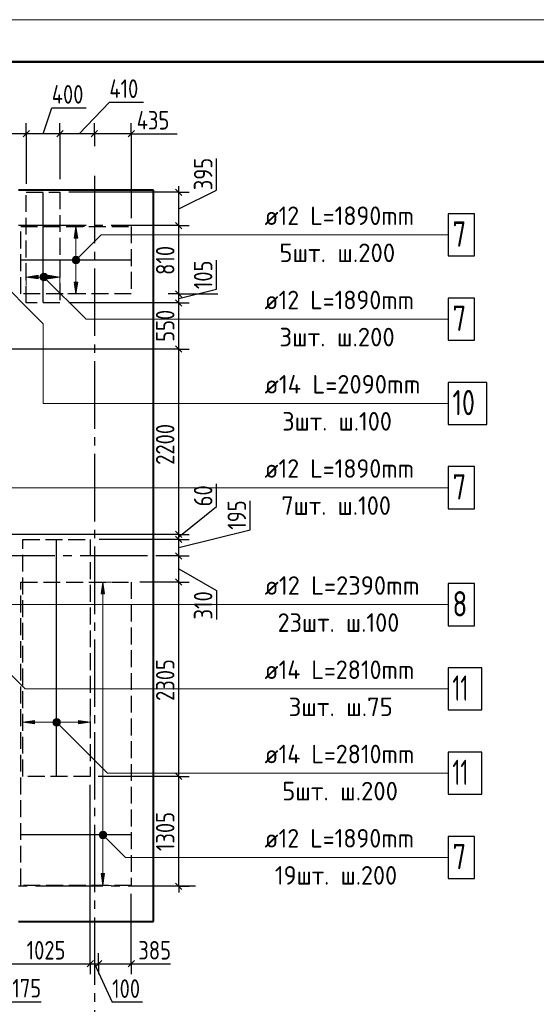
# Model space of a CAD drawing. Header units: millimetres. Extents: x 40580 to 1168286, y -220995 to 81020.
# Tile 193 of 194: x 525581 to 531714, y -98053 to -86368. Entities that reach past the tile are written whole.
import ezdxf

# ---------------------------------------------------------------- set-up
doc = ezdxf.new("R2010")
doc.units = ezdxf.units.MM
for name, pattern in [('______2', [270, 200, -70]), ('______5', [1100, 800, -100, 100, -100]), ('CENTER', [2, 1.25, -0.25, 0.25, -0.25])]:
    doc.linetypes.add(name, pattern=pattern)
for name, color, linetype, lineweight in [('Standard', 7, 'Continuous', 25), ('ДОП Верх по Х', 7, 'Continuous', 25), ('ОСИ', 7, 'CENTER', 15), ('Основная', 7, 'Continuous', 40), ('Позиционная метка номер позиции', 7, 'Continuous', 13), ('Примечания', 7, 'Continuous', 13)]:
    doc.layers.add(name, color=color, linetype=linetype, lineweight=lineweight)
doc.styles.add('GOST 2.304-81', font='txt')
doc.styles.add('ISOCPEUR', font='isocpeur.ttf')

msp = doc.modelspace()

# ---------------------------------------------------------------- hatches: boundary and pattern name
at = {"layer": 'ДОП Верх по Х', "linetype": 'Continuous', "lineweight": 13, "transparency": 33554687}
for points in [[(526269.8, -88962.1), (526249.8, -88822.1), (526229.8, -88962.1)], [(526212.3, -89222.1), (526287.3, -89222.1), (526282.1, -89203.4)], [(526212.3, -89222.1), (526282.1, -89203.4), (526217.6, -89203.4)], [(526217.6, -89240.9), (526287.3, -89222.1), (526212.3, -89222.1)], [(526217.6, -89203.4), (526282.1, -89203.4), (526268.6, -89189.9)], [(526217.6, -89203.4), (526268.6, -89189.9), (526231.1, -89189.9)], [(526217.6, -89240.9), (526282.1, -89240.9), (526287.3, -89222.1)], [(526231.1, -89254.4), (526282.1, -89240.9), (526217.6, -89240.9)], [(526231.1, -89189.9), (526268.6, -89189.9), (526249.8, -89184.6)], [(526231.1, -89254.4), (526268.6, -89254.4), (526282.1, -89240.9)], [(526268.6, -89254.4), (526231.1, -89254.4), (526249.8, -89259.6)], [(525840.1, -89389.9), (525858.8, -89459.6), (525858.8, -89384.6)], [(525858.8, -89384.6), (525858.8, -89459.6), (525877.6, -89454.4)], [(525858.8, -89384.6), (525877.6, -89454.4), (525877.6, -89389.9)], [(525826.6, -89440.9), (525826.6, -89403.4), (525821.3, -89422.1)], [(525826.6, -89403.4), (525840.1, -89454.4), (525840.1, -89389.9)], [(525826.6, -89403.4), (525826.6, -89440.9), (525840.1, -89454.4)], [(525840.1, -89389.9), (525840.1, -89454.4), (525858.8, -89459.6)], [(525877.6, -89389.9), (525877.6, -89454.4), (525891.1, -89440.9)], [(525877.6, -89389.9), (525891.1, -89440.9), (525891.1, -89403.4)], [(525891.1, -89403.4), (525891.1, -89440.9), (525896.3, -89422.1)], [(525918.8, -89442.1), (526058.8, -89422.1), (525918.8, -89402.1)], [(526588.8, -93182.1), (526568.8, -93042.1), (526548.8, -93182.1)], [(525986.6, -94724.6), (525986.6, -94687.1), (525981.3, -94705.8)], [(525986.6, -94687.1), (526000.1, -94738.1), (526000.1, -94673.6)], [(525986.6, -94687.1), (525986.6, -94724.6), (526000.1, -94738.1)], [(526000.1, -94673.6), (526018.8, -94743.3), (526018.8, -94668.3)], [(526000.1, -94673.6), (526000.1, -94738.1), (526018.8, -94743.3)], [(526018.8, -94668.3), (526018.8, -94743.3), (526037.6, -94738.1)], [(526018.8, -94668.3), (526037.6, -94738.1), (526037.6, -94673.6)], [(526037.6, -94673.6), (526037.6, -94738.1), (526051.1, -94724.6)], [(526037.6, -94673.6), (526051.1, -94724.6), (526051.1, -94687.1)], [(526051.1, -94687.1), (526051.1, -94724.6), (526056.3, -94705.8)], [(526278.8, -94725.8), (526418.8, -94705.8), (526278.8, -94685.8)], [(526531.3, -96042.1), (526606.3, -96042.1), (526601.1, -96023.4)], [(526531.3, -96042.1), (526601.1, -96023.4), (526536.6, -96023.4)], [(526536.6, -96060.9), (526606.3, -96042.1), (526531.3, -96042.1)], [(526536.6, -96023.4), (526601.1, -96023.4), (526587.6, -96009.9)], [(526536.6, -96023.4), (526587.6, -96009.9), (526550.1, -96009.9)], [(526536.6, -96060.9), (526601.1, -96060.9), (526606.3, -96042.1)], [(526550.1, -96009.9), (526587.6, -96009.9), (526568.8, -96004.6)], [(526550.1, -96074.4), (526601.1, -96060.9), (526536.6, -96060.9)], [(526550.1, -96074.4), (526587.6, -96074.4), (526601.1, -96060.9)], [(526587.6, -96074.4), (526550.1, -96074.4), (526568.8, -96079.6)]]:
    msp.add_hatch(color=7, dxfattribs=at).paths.add_polyline_path(points)
for points in [[(525798.8, -89442.1), (525658.8, -89422.1), (525798.8, -89402.1)], [(526269.8, -89482.1), (526249.8, -89622.1), (526229.8, -89482.1)], [(525758.8, -94725.8), (525618.8, -94705.8), (525758.8, -94685.8)], [(526588.8, -96502.1), (526568.8, -96642.1), (526548.8, -96502.1)]]:
    msp.add_hatch(color=7, dxfattribs=at).paths.add_polyline_path(points, flags=16)
at = {"layer": 'Позиционная метка номер позиции', "linetype": 'Continuous', "lineweight": 13, "transparency": 33554687}
for points in [[(526206.5, -89210.7), (526281.6, -89253.9), (526218, -89190.3)], [(526206.5, -89233.6), (526261.3, -89265.4), (526206.5, -89210.7)], [(526206.5, -89210.7), (526261.3, -89265.4), (526281.6, -89253.9)], [(526238.4, -89265.4), (526206.5, -89233.6), (526218, -89253.9)], [(526206.5, -89233.6), (526238.4, -89265.4), (526261.3, -89265.4)], [(526218, -89190.3), (526293.1, -89233.6), (526238.4, -89178.9)], [(526218, -89190.3), (526281.6, -89253.9), (526293.1, -89233.6)], [(526238.4, -89178.9), (526293.1, -89233.6), (526293.1, -89210.7)], [(526238.4, -89178.9), (526293.1, -89210.7), (526261.3, -89178.9)], [(526261.3, -89178.9), (526293.1, -89210.7), (526281.6, -89190.3)], [(525825.8, -89410.7), (525857.6, -89378.9), (525837.3, -89390.3)], [(525857.6, -89378.9), (525825.8, -89410.7), (525825.8, -89433.6)], [(525857.6, -89378.9), (525825.8, -89433.6), (525880.5, -89378.9)], [(525880.5, -89378.9), (525825.8, -89433.6), (525837.3, -89453.9)], [(525880.5, -89378.9), (525837.3, -89453.9), (525900.9, -89390.3)], [(525900.9, -89390.3), (525837.3, -89453.9), (525857.6, -89465.4)], [(525900.9, -89390.3), (525857.6, -89465.4), (525912.4, -89410.7)], [(525912.4, -89410.7), (525857.6, -89465.4), (525880.5, -89465.4)], [(525912.4, -89410.7), (525880.5, -89465.4), (525912.4, -89433.6)], [(525912.4, -89433.6), (525880.5, -89465.4), (525900.9, -89453.9)], [(525975.5, -94694.4), (526007.4, -94662.5), (525987, -94674)], [(526007.4, -94662.5), (525975.5, -94694.4), (525975.5, -94717.3)], [(526007.4, -94662.5), (525975.5, -94717.3), (526030.3, -94662.5)], [(526030.3, -94662.5), (525975.5, -94717.3), (525987, -94737.6)], [(526030.3, -94662.5), (525987, -94737.6), (526050.6, -94674)], [(526050.6, -94674), (525987, -94737.6), (526007.4, -94749.1)], [(526050.6, -94674), (526007.4, -94749.1), (526062.1, -94694.4)], [(526062.1, -94694.4), (526007.4, -94749.1), (526030.3, -94749.1)], [(526062.1, -94694.4), (526030.3, -94749.1), (526062.1, -94717.3)], [(526062.1, -94717.3), (526030.3, -94749.1), (526050.6, -94737.6)], [(526525.5, -96030.7), (526557.4, -95998.8), (526537, -96010.3)], [(526557.4, -95998.8), (526525.5, -96030.7), (526525.5, -96053.6)], [(526557.4, -95998.8), (526525.5, -96053.6), (526580.3, -95998.8)], [(526580.3, -95998.8), (526525.5, -96053.6), (526537, -96073.9)], [(526580.3, -95998.8), (526537, -96073.9), (526600.6, -96010.3)], [(526600.6, -96010.3), (526537, -96073.9), (526557.4, -96085.4)], [(526600.6, -96010.3), (526557.4, -96085.4), (526612.1, -96030.7)], [(526612.1, -96030.7), (526557.4, -96085.4), (526580.3, -96085.4)], [(526612.1, -96030.7), (526580.3, -96085.4), (526612.1, -96053.6)], [(526612.1, -96053.6), (526580.3, -96085.4), (526600.6, -96073.9)]]:
    msp.add_hatch(color=7, dxfattribs=at).paths.add_polyline_path(points)

# ---------------------------------------------------------------- linework, layer by layer
at = {"layer": 'Standard', "color": 7, "linetype": 'Continuous', "lineweight": -3, "transparency": 33554687}
for p, q in [((526288.8, -87722.1), (526646, -87347.1)), ((526646, -87347.1), (527052.6, -87347.1)), ((525858.8, -87722.1), (525962.2, -87414.5)), ((525962.2, -87414.5), (526368.8, -87414.5)), ((525658.8, -87722.1), (525218.8, -87722.1)), ((526058.8, -87722.1), (525658.8, -87722.1)), ((526518.8, -87722.1), (526058.8, -87722.1)), ((526905.8, -87722.1), (526518.8, -87722.1)), ((526905.8, -87722.1), (527450.3, -87722.1)), ((527918.8, -88392.3), (527918.8, -88017.1)), ((527468.8, -88417.1), (527468.8, -88342.1)), ((527468.8, -88614.6), (527918.8, -88392.3)), ((527468.8, -88812.1), (527468.8, -88417.1)), ((527468.8, -89622.1), (527468.8, -88812.1)), ((527918.9, -89566.1), (527918.9, -89222.1)), ((527468.8, -89675.6), (527918.9, -89566.1)), ((527468.8, -89729.1), (527468.8, -89622.1)), ((527468.8, -90277.1), (527468.8, -89729.1)), ((527468.8, -92477.1), (527468.8, -90277.1)), ((527918.8, -92144), (527918.8, -91878.1)), ((527468.8, -92506.6), (527918.8, -92144)), ((528318.9, -92421.1), (528318.9, -92077.1)), ((527468.8, -92634.1), (528318.9, -92421.1)), ((527468.8, -92536.1), (527468.8, -92477.1)), ((527468.8, -92732.1), (527468.8, -92536.1)), ((527468.8, -93042.1), (527468.8, -92732.1)), ((527468.8, -92887.1), (527918.9, -93142.1)), ((527468.8, -95348.1), (527468.8, -93042.1)), ((527918.9, -93142.1), (527918.9, -93486.2)), ((527468.8, -96652.1), (527468.8, -96727.1)), ((525393.8, -97572.1), (526418.8, -97572.1)), ((526418.8, -97572.1), (526518.8, -97572.1)), ((526468.8, -97572.1), (526678.9, -98027)), ((526518.8, -97572.1), (526905.8, -97572.1)), ((526905.8, -97572.1), (527370.5, -97572.1)), ((525493.8, -98022.2), (525837.8, -98022.2)), ((527038.6, -98027), (526678.9, -98027))]:
    msp.add_line(p, q, dxfattribs=at)
at = {"layer": 'Standard', "color": 251, "linetype": 'Continuous', "lineweight": -3, "true_color": 0x656565, "transparency": 33554687}
for p, q in [((525658.8, -87722.1), (525658.8, -87597.1)), ((526058.8, -87722.1), (526058.8, -87597.1)), ((526468.8, -87722.1), (526468.8, -87597.1)), ((526905.8, -87722.1), (526905.8, -87597.1)), ((525658.8, -87722.1), (525658.8, -87847.1)), ((526058.8, -87722.1), (526058.8, -87847.1)), ((526468.8, -87722.1), (526468.8, -87847.1)), ((526468.8, -87722.1), (526468.8, -87870.2)), ((526905.8, -87722.1), (526905.8, -87847.1)), ((527468.8, -88417.1), (526164.8, -88417.1)), ((527468.8, -88417.1), (527343.8, -88417.1)), ((527468.8, -88417.1), (527593.8, -88417.1)), ((527468.8, -88812.1), (527343.8, -88812.1)), ((527468.8, -88812.1), (527593.8, -88812.1)), ((527468.8, -88812.1), (527468.8, -88812.1)), ((527468.8, -89622.1), (527343.8, -89622.1)), ((527468.8, -89622.1), (527593.8, -89622.1)), ((527468.8, -89729.1), (527343.8, -89729.1)), ((527468.8, -89729.1), (527593.8, -89729.1)), ((527468.8, -90277.1), (527343.8, -90277.1)), ((527468.8, -90277.1), (527593.8, -90277.1)), ((527468.8, -92477.1), (527343.8, -92477.1)), ((527468.8, -92536.1), (527343.8, -92536.1)), ((527468.8, -92477.1), (527593.8, -92477.1)), ((527468.8, -92536.1), (527593.8, -92536.1)), ((527468.8, -92732.1), (527343.8, -92732.1)), ((527468.8, -92732.1), (527593.8, -92732.1)), ((527468.8, -93042.1), (527343.8, -93042.1)), ((527468.8, -93042.1), (527593.8, -93042.1)), ((527468.8, -95348.1), (527343.8, -95348.1)), ((527468.8, -95348.1), (527593.8, -95348.1)), ((527468.8, -96652.1), (527343.8, -96652.1)), ((527468.8, -96652.1), (527593.8, -96652.1)), ((527468.8, -96652.1), (527468.8, -96652.1)), ((526418.8, -97572.1), (526418.8, -97447.1)), ((526518.8, -97572.1), (526518.8, -97447.1)), ((526905.8, -97572.1), (526905.8, -97447.1)), ((526418.8, -97572.1), (526418.8, -97697.1)), ((526518.8, -97572.1), (526518.8, -97697.1)), ((526518.8, -97572.1), (526518.8, -97572.1)), ((526905.8, -97572.1), (526905.8, -97697.1))]:
    msp.add_line(p, q, dxfattribs=at)
at = {"layer": 'Standard', "color": 7, "linetype": 'Continuous', "lineweight": 25, "transparency": 33554687}
for p, q in [((525696.3, -87684.6), (525621.3, -87759.6)), ((526096.3, -87684.6), (526021.3, -87759.6)), ((526506.3, -87684.6), (526431.3, -87759.6)), ((526943.3, -87684.6), (526868.3, -87759.6)), ((527506.3, -88454.6), (527431.3, -88379.6)), ((527506.3, -88849.6), (527431.3, -88774.6)), ((527506.3, -89659.6), (527431.3, -89584.6)), ((527506.3, -89766.6), (527431.3, -89691.6)), ((527506.3, -90314.6), (527431.3, -90239.6)), ((527506.3, -92514.6), (527431.3, -92439.6)), ((527506.3, -92573.6), (527431.3, -92498.6)), ((527506.3, -92769.6), (527431.3, -92694.6)), ((527506.3, -93079.6), (527431.3, -93004.6)), ((527506.3, -95385.6), (527431.3, -95310.6)), ((527506.3, -96689.6), (527431.3, -96614.6)), ((526381.3, -97609.6), (526456.3, -97534.6)), ((526481.3, -97609.6), (526556.3, -97534.6)), ((526868.3, -97609.6), (526943.3, -97534.6))]:
    msp.add_line(p, q, dxfattribs=at)
at = {"layer": 'Standard', "color": 7, "linetype": 'Continuous', "lineweight": 13, "transparency": 33554687}
msp.add_lwpolyline([(514168.3, -128368.4), (543868.3, -128368.4), (543868.3, -86368.4), (514168.3, -86368.4), (514168.3, -128368.4)], close=True, dxfattribs=at)
at = {"layer": 'Standard', "color": 7, "linetype": 'Continuous', "lineweight": 50, "transparency": 33554687}
msp.add_lwpolyline([(516168.3, -86868.4), (543368.3, -86868.4), (543368.3, -127868.4), (516168.3, -127868.4), (516168.3, -86868.4)], close=True, dxfattribs=at)
at = {"layer": 'Standard', "color": 251, "linetype": 'Continuous', "lineweight": -3, "true_color": 0x656565, "transparency": 33554687}
for points in [[(525658.8, -87722.1), (525658.8, -87946.1), (525658.8, -87946.1), (525658.8, -88155.1), (525658.8, -88155.1), (525658.8, -88317.1)], [(525658.8, -87722.1), (525658.8, -87946.1), (525658.8, -87946.1), (525658.8, -88155.1), (525658.8, -88155.1), (525658.8, -88317.1)], [(526058.8, -87722.1), (526058.8, -88007.9), (526058.8, -88007.9), (526058.8, -88155.1), (526058.8, -88155.1), (526058.8, -88260.8)], [(526058.8, -87722.1), (526058.8, -88007.9), (526058.8, -88007.9), (526058.8, -88155.1), (526058.8, -88155.1), (526058.8, -88260.8)], [(526905.8, -87722.1), (526905.8, -88138.7), (526905.8, -88138.7), (526905.8, -88155.1), (526905.8, -88155.1), (526905.8, -88155.1), (526905.8, -88155.1), (526905.8, -88174.3), (526905.8, -88174.3), (526905.8, -88195.8), (526905.8, -88195.8), (526905.8, -88722.1)], [(527468.8, -89622.1), (527833.2, -89622.1), (527833.2, -89622.1), (527900.3, -89622.1), (527900.3, -89622.1), (527931.8, -89622.1)], [(527468.8, -89729.1), (527451.8, -89729.1), (527451.8, -89729.1), (526164.8, -89729.1)], [(527468.8, -90277.1), (527451.8, -90277.1), (527451.8, -90277.1), (527451.8, -90277.1), (527451.8, -90277.1), (525493.8, -90277.1)], [(527468.8, -92477.1), (527451.8, -92477.1), (527451.8, -92477.1), (527451.8, -92477.1), (527451.8, -92477.1), (527451.8, -92477.1), (527451.8, -92477.1), (525493.8, -92477.1)], [(527468.8, -92536.1), (527451.8, -92536.1), (527451.8, -92536.1), (527451.8, -92536.1), (527451.8, -92536.1), (527451.8, -92536.1), (527451.8, -92536.1), (526525.8, -92536.1)], [(527468.8, -92732.1), (527451.8, -92732.1), (527451.8, -92732.1), (527451.8, -92732.1), (527451.8, -92732.1), (527451.8, -92732.1), (527451.8, -92732.1), (527198.8, -92732.1)], [(527468.8, -93042.1), (527451.8, -93042.1), (527451.8, -93042.1), (527451.8, -93042.1), (527451.8, -93042.1), (527451.8, -93042.1), (527451.8, -93042.1), (527005.8, -93042.1)], [(526418.8, -97572.1), (526418.8, -97269.3), (526418.8, -97269.3), (526418.8, -96213.6), (526418.8, -96213.6), (526418.8, -95448.1)], [(527468.8, -95348.1), (527451.8, -95348.1), (527451.8, -95348.1), (527451.8, -95348.1), (527451.8, -95348.1), (527451.8, -95348.1), (527451.8, -95348.1), (527451.8, -95348.1), (527451.8, -95348.1), (526511.8, -95348.1)], [(526905.8, -97572.1), (526905.8, -97212.9), (526905.8, -97212.9), (526905.8, -96742.1)]]:
    msp.add_lwpolyline(points, dxfattribs=at)
at = {"layer": 'Standard', "color": 7, "linetype": 'Continuous', "lineweight": -3, "transparency": 33554687}
msp.add_lwpolyline([(527468.8, -96652.1), (527468.8, -96321.8), (527468.8, -96321.8), (527468.8, -96169.7), (527468.8, -96169.7), (527468.8, -96106.4), (527468.8, -96106.4), (527468.8, -95990.1), (527468.8, -95990.1), (527468.8, -95766.7), (527468.8, -95766.7), (527468.8, -95664.9), (527468.8, -95664.9), (527468.8, -95348.1)], dxfattribs=at)
at = {"layer": 'ДОП Верх по Х', "color": 7, "linetype": 'Continuous', "lineweight": 25, "transparency": 33554687}
for p, q in [((525858.8, -89723.1), (525858.8, -88423.1)), ((526899.8, -89222.1), (525599.8, -89222.1)), ((526018.8, -95341.1), (526018.8, -92543.1)), ((526899.8, -96042.1), (525599.8, -96042.1))]:
    msp.add_line(p, q, dxfattribs=at)
at = {"layer": 'ДОП Верх по Х', "color": 251, "linetype": 'Continuous', "lineweight": 13, "true_color": 0x494949, "transparency": 33554687}
for p, q in [((526249.8, -88822.1), (526149.8, -88822.1)), ((526249.8, -88822.1), (526229.8, -88962.1)), ((526269.8, -88962.1), (526249.8, -88822.1)), ((526249.8, -88822.1), (526349.8, -88822.1)), ((526249.8, -88822.1), (526249.8, -88822.1)), ((526229.8, -88962.1), (526269.8, -88962.1)), ((526249.8, -89192.1), (526249.8, -88962.1)), ((526212.3, -89222.1), (526212.3, -89222.1)), ((526249.8, -89482.1), (526249.8, -89252.1)), ((526287.3, -89222.1), (526287.3, -89222.1)), ((525658.8, -89422.1), (525658.8, -89322.1)), ((525858.8, -89384.6), (525858.8, -89384.6)), ((526058.8, -89422.1), (526058.8, -89322.1)), ((525658.8, -89422.1), (525798.8, -89402.1)), ((525798.8, -89442.1), (525658.8, -89422.1)), ((525658.8, -89422.1), (525658.8, -89522.1)), ((525658.8, -89422.1), (525658.8, -89422.1)), ((525798.8, -89402.1), (525798.8, -89442.1)), ((525798.8, -89422.1), (525828.8, -89422.1)), ((525858.8, -89459.6), (525858.8, -89459.6)), ((525888.8, -89422.1), (525918.8, -89422.1)), ((526058.8, -89422.1), (525918.8, -89402.1)), ((525918.8, -89402.1), (525918.8, -89442.1)), ((525918.8, -89442.1), (526058.8, -89422.1)), ((526058.8, -89422.1), (526058.8, -89522.1)), ((526058.8, -89422.1), (526058.8, -89422.1)), ((526249.8, -89622.1), (526229.8, -89482.1)), ((526229.8, -89482.1), (526269.8, -89482.1)), ((526269.8, -89482.1), (526249.8, -89622.1)), ((526249.8, -89622.1), (526149.8, -89622.1)), ((526249.8, -89622.1), (526349.8, -89622.1)), ((526249.8, -89622.1), (526249.8, -89622.1)), ((526568.8, -93042.1), (526468.8, -93042.1)), ((526568.8, -93042.1), (526548.8, -93182.1)), ((526588.8, -93182.1), (526568.8, -93042.1)), ((526568.8, -93042.1), (526668.8, -93042.1)), ((526568.8, -93042.1), (526568.8, -93042.1)), ((526548.8, -93182.1), (526588.8, -93182.1)), ((526568.8, -96012.1), (526568.8, -93182.1)), ((525618.8, -94705.8), (525618.8, -94605.8)), ((526418.8, -94705.8), (526418.8, -94605.8)), ((525618.8, -94705.8), (525758.8, -94685.8)), ((525758.8, -94725.8), (525618.8, -94705.8)), ((525618.8, -94705.8), (525618.8, -94805.8)), ((525618.8, -94705.8), (525618.8, -94705.8)), ((525758.8, -94685.8), (525758.8, -94725.8)), ((525758.8, -94705.8), (525988.8, -94705.8)), ((526018.8, -94668.3), (526018.8, -94668.3)), ((526018.8, -94743.3), (526018.8, -94743.3)), ((526048.8, -94705.8), (526278.8, -94705.8)), ((526418.8, -94705.8), (526278.8, -94685.8)), ((526278.8, -94685.8), (526278.8, -94725.8)), ((526278.8, -94725.8), (526418.8, -94705.8)), ((526418.8, -94705.8), (526418.8, -94805.8)), ((526418.8, -94705.8), (526418.8, -94705.8)), ((526531.3, -96042.1), (526531.3, -96042.1)), ((526606.3, -96042.1), (526606.3, -96042.1)), ((526568.8, -96502.1), (526568.8, -96072.1)), ((526568.8, -96642.1), (526548.8, -96502.1)), ((526548.8, -96502.1), (526588.8, -96502.1)), ((526588.8, -96502.1), (526568.8, -96642.1)), ((526568.8, -96642.1), (526468.8, -96642.1)), ((526568.8, -96642.1), (526668.8, -96642.1)), ((526568.8, -96642.1), (526568.8, -96642.1))]:
    msp.add_line(p, q, dxfattribs=at)
at = {"layer": 'ДОП Верх по Х', "color": 7, "linetype": 'Continuous', "lineweight": 13, "transparency": 33554687}
for p, q in [((528468.8, -88922.1), (530466.8, -88922.1)), ((528468.8, -89922.1), (530466.8, -89922.1)), ((528468.8, -90922.1), (530488.8, -90922.1)), ((528468.8, -91922.1), (530466.8, -91922.1)), ((528468.8, -93310.4), (530532.8, -93310.4)), ((528468.8, -94310.4), (530532.8, -94310.4)), ((528468.8, -95310.4), (530532.8, -95310.4)), ((528468.8, -96310.4), (530466.8, -96310.4))]:
    msp.add_line(p, q, dxfattribs=at)
at = {"layer": 'ДОП Верх по Х', "color": 7, "linetype": 'Continuous', "lineweight": 25, "transparency": 33554687}
for points in [[(530668.8, -89172.1), (530978.8, -89172.1), (530978.8, -88672.1), (530668.8, -88672.1), (530668.8, -89172.1)], [(530668.8, -90172.1), (530978.8, -90172.1), (530978.8, -89672.1), (530668.8, -89672.1), (530668.8, -90172.1)], [(530668.8, -91172.1), (531128.8, -91172.1), (531128.8, -90672.1), (530668.8, -90672.1), (530668.8, -91172.1)], [(530668.8, -92172.1), (530978.8, -92172.1), (530978.8, -91672.1), (530668.8, -91672.1), (530668.8, -92172.1)], [(530668.8, -93560.4), (530978.8, -93560.4), (530978.8, -93060.4), (530668.8, -93060.4), (530668.8, -93560.4)], [(530668.8, -94560.4), (531068.8, -94560.4), (531068.8, -94060.4), (530668.8, -94060.4), (530668.8, -94560.4)], [(530668.8, -95560.4), (531068.8, -95560.4), (531068.8, -95060.4), (530668.8, -95060.4), (530668.8, -95560.4)], [(530668.8, -96560.4), (530978.8, -96560.4), (530978.8, -96060.4), (530668.8, -96060.4), (530668.8, -96560.4)]]:
    msp.add_lwpolyline(points, dxfattribs=at)
at = {"layer": 'ДОП Верх по Х', "color": 251, "linetype": 'Continuous', "lineweight": 13, "true_color": 0x494949, "transparency": 33554687}
for centre in [(526249.8, -89222.1), (525858.8, -89422.1), (526018.8, -94705.8), (526568.8, -96042.1)]:
    msp.add_circle(centre, 37.5, dxfattribs=at)
at = {"layer": 'ОСИ', "color": 8, "linetype": '______5', "lineweight": -3, "transparency": 33554687}
for p, q in [((526468.8, -88222.1), (526468.8, -121662.1)), ((527469.1, -88812.1), (517768.3, -88812.1)), ((527098.8, -92732.1), (517768.3, -92732.1)), ((527668.8, -96652.1), (517768.3, -96652.1))]:
    msp.add_line(p, q, dxfattribs=at)
at = {"layer": 'Основная', "transparency": 33554687}
for p, q in [((527168.8, -88392.1), (525568.8, -88392.1)), ((527168.8, -97072.1), (527168.8, -88392.1)), ((525568.8, -97072.1), (527168.8, -97072.1))]:
    msp.add_line(p, q, dxfattribs=at)
at = {"layer": 'Позиционная метка номер позиции', "color": 7, "linetype": 'Continuous', "lineweight": 13, "transparency": 33554687}
for p, q in [((526218, -89190.3), (526218, -89190.3)), ((526218, -89253.9), (526218, -89253.9)), ((526281.6, -89190.3), (526281.6, -89190.3)), ((526281.6, -89253.9), (526281.6, -89253.9)), ((525837.3, -89390.3), (525837.3, -89390.3)), ((525837.3, -89453.9), (525837.3, -89453.9)), ((525900.9, -89390.3), (525900.9, -89390.3)), ((525900.9, -89453.9), (525900.9, -89453.9)), ((525987, -94674), (525987, -94674)), ((525987, -94737.6), (525987, -94737.6)), ((526050.6, -94674), (526050.6, -94674)), ((526050.6, -94737.6), (526050.6, -94737.6)), ((526537, -96010.3), (526537, -96010.3)), ((526600.6, -96010.3), (526600.6, -96010.3)), ((526537, -96073.9), (526537, -96073.9)), ((526600.6, -96073.9), (526600.6, -96073.9))]:
    msp.add_line(p, q, dxfattribs=at)
for points in [[(526249.8, -89222.1), (526549.8, -88922.1), (530668.8, -88922.1)], [(525258.8, -89377.1), (525858.8, -89977.1), (525858.8, -90922.1), (530668.8, -90922.1)], [(525869.1, -89422.1), (526369.1, -89922.1), (530668.8, -89922.1)], [(524858.8, -91611.8), (525169.2, -91922.1), (530668.8, -91922.1)], [(524487.8, -92177.1), (524912.1, -92601.4), (524912.1, -93310.4), (530668.8, -93310.4)], [(525318.8, -93981.1), (525648.1, -94310.4), (530668.8, -94310.4)], [(526018.8, -94705.8), (526623.4, -95310.4), (530668.8, -95310.4)], [(526568.8, -96042.1), (526837, -96310.4), (530668.8, -96310.4)]]:
    msp.add_lwpolyline(points, dxfattribs=at)
for centre in [(526249.8, -89222.1), (525869.1, -89422.1), (526018.8, -94705.8), (526568.8, -96042.1)]:
    msp.add_circle(centre, 45, dxfattribs=at)
at = {"layer": 'Примечания', "color": 7, "linetype": '______2', "lineweight": -3, "transparency": 33554687}
for p, q in [((525658.8, -88417.1), (526058.8, -88417.1)), ((525658.8, -89729.1), (525658.8, -88417.1)), ((526058.8, -88417.1), (526058.8, -89729.1)), ((525593.8, -88822.1), (526905.8, -88822.1)), ((525593.8, -89622.1), (525593.8, -88822.1)), ((526905.8, -88822.1), (526905.8, -89622.1)), ((526905.8, -89622.1), (525593.8, -89622.1)), ((526058.8, -89729.1), (525658.8, -89729.1)), ((525618.8, -92536.1), (526418.8, -92536.1)), ((525618.8, -95348.1), (525618.8, -92536.1)), ((526418.8, -92536.1), (526418.8, -95348.1)), ((525593.8, -93042.1), (526905.8, -93042.1)), ((525593.8, -96642.1), (525593.8, -93042.1)), ((526905.8, -93042.1), (526905.8, -96642.1)), ((526418.8, -95348.1), (525618.8, -95348.1)), ((526905.8, -96642.1), (525593.8, -96642.1))]:
    msp.add_line(p, q, dxfattribs=at)

# ---------------------------------------------------------------- texts
at = {"layer": 'Standard', "color": 7, "linetype": 'Continuous', "lineweight": 25, "transparency": 33554687, "char_height": 220, "attachment_point": 7, "style": 'GOST 2.304-81'}
for s, insert, width in [('410', (526646, -87297.1), 531.973), ('400', (525962.2, -87364.4), 531.967), ('435', (526970.6, -87672.1), 500.82), ('1025', (525664, -97522.1), 610.159), ('385', (526989.9, -97522.1), 500.82), ('175', (525493.8, -97972.1), 469.509), ('100', (526678.9, -97976.9), 485.073)]:
    msp.add_mtext(s, dxfattribs=dict(at, insert=insert, width=width))
at = {"layer": 'Standard', "color": 7, "linetype": 'Continuous', "lineweight": 25, "transparency": 33554687, "char_height": 220, "attachment_point": 7, "rotation": 90, "style": 'GOST 2.304-81'}
for s, insert, width in [('395', (527868.8, -88392.3), 500.826), ('810', (527418.8, -89397), 485.092), ('105', (527868.8, -89566.1), 469.509), ('550', (527418.8, -90190.8), 500.814), ('2200', (527418.8, -91650.8), 672.628), ('60', (527868.8, -92144), 391.311), ('195', (528268.8, -92421.1), 469.509), ('310', (527868.8, -93486.2), 469.509), ('2305', (527418.8, -94453.1), 641.47), ('1305', (527418.8, -96234.6), 594.589)]:
    msp.add_mtext(s, dxfattribs=dict(at, insert=insert, width=width))
at = {"layer": 'ДОП Верх по Х', "color": 7, "linetype": 'Continuous', "lineweight": 13, "transparency": 33554687, "attachment_point": 7, "style": 'ISOCPEUR'}
for s, insert, char_height, width in [('\\W0.94;ø12 L=1890mm ', (528488.8, -88804.8), 220, 2105.673), ('\\W0.78;7', (530718.8, -89062.1), 300, 326.834), ('\\W0.97;5шт. ш.200 ', (528664.8, -89244.8), 220, 1713.197), ('\\W0.94;ø12 L=1890mm ', (528488.8, -89804.8), 220, 2105.673), ('\\W0.78;7', (530718.8, -90062.1), 300, 326.834), ('\\W0.97;3шт. ш.200 ', (528664.8, -90244.8), 220, 1713.197), ('\\W0.96;ø14 L=2090mm ', (528488.8, -90804.8), 220, 2173.894), ('\\W0.75;10', (530718.8, -91062.1), 300, 472.633), ('\\W0.95;3шт. ш.100 ', (528697.8, -91244.8), 220, 1666.178), ('\\W0.94;ø12 L=1890mm ', (528488.8, -91804.8), 220, 2105.673), ('\\W0.78;7', (530718.8, -92062.1), 300, 326.834), ('\\W0.95;7шт. ш.100 ', (528686.8, -92244.8), 220, 1666.172), ('\\W0.96;ø12 L=2390mm ', (528488.8, -93193), 220, 2152.025), ('\\W0.78;8', (530718.8, -93450.3), 300, 326.834), ('\\W0.95;23шт. ш.100 ', (528642.8, -93633), 220, 1820.761), ('\\W0.94;ø14 L=2810mm ', (528488.8, -94193), 220, 2127.566), ('\\W0.63;11', (530718.8, -94450.3), 300, 393.75), ('\\W0.97;3шт. ш.75 ', (528774.8, -94633), 220, 1558.806), ('\\W0.94;ø14 L=2810mm ', (528488.8, -95193), 220, 2127.566), ('\\W0.63;11', (530718.8, -95450.4), 300, 393.75), ('\\W0.97;5шт. ш.200 ', (528697.8, -95633), 220, 1713.203), ('\\W0.94;ø12 L=1890mm ', (528488.8, -96193), 220, 2105.673), ('\\W0.78;7', (530718.8, -96450.4), 300, 326.834), ('\\W0.95;19шт. ш.200 ', (528609.8, -96633), 220, 1820.774)]:
    msp.add_mtext(s, dxfattribs=dict(at, insert=insert, char_height=char_height, width=width))

doc.saveas('drawing.dxf')
